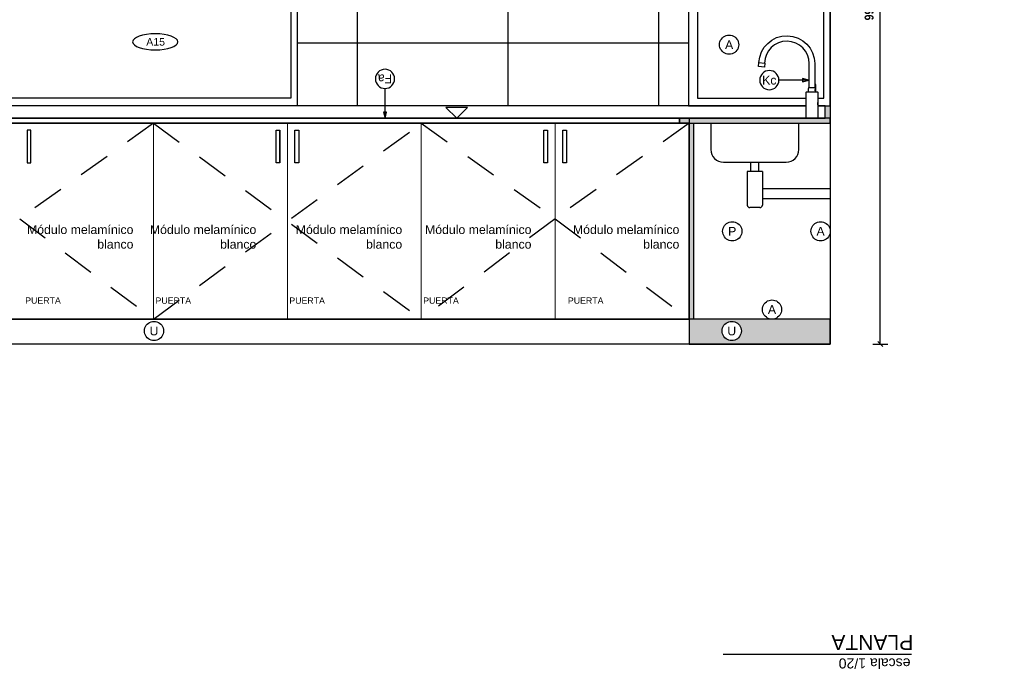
# Model space of a CAD drawing. Header units: millimetres. Extents: x -989 to -850, y -581 to -509.
# Tile 22 of 52: x -960 to -956.07, y -572.43 to -569.84. Entities that reach past the tile are written whole.
import ezdxf
from ezdxf.enums import TextEntityAlignment as Align

# ---------------------------------------------------------------- set-up
doc = ezdxf.new("R2010")
doc.units = ezdxf.units.MM
doc.header["$LTSCALE"] = 0.2
doc.set_wipeout_variables(frame=1)
doc.linetypes.add('HIDDEN2', pattern=[4.7625, 3.175, -1.5875])
for name, color, linetype in [('0A-ALBA-1', 1, 'Continuous'), ('A PROYECCION 2', 2, 'Continuous'), ('A SANITARIO', 5, 'Continuous'), ('A-ALBA-0', 253, 'Continuous'), ('A-ALBA-4', 6, 'Continuous'), ('A-ANNO-PLANI @ 20', 1, 'Continuous'), ('A-ANNO-SIMB @ 20', 2, 'Continuous'), ('A-ANNO-TEXT @ 20', 2, 'Continuous'), ('A-ANOT-COTA-ACUM', 1, 'Continuous'), ('A-ANOT-COTA-PARC', 1, 'Continuous'), ('A-ANOT-NIVL @ 20', 2, 'Continuous'), ('A-EQPM-FIJO', 1, 'Continuous'), ('AE-ALBA-1', 1, 'Continuous'), ('TEXTOS', 2, 'Continuous'), ('TXT COTA', 3, 'Continuous')]:
    doc.layers.add(name, color=color, linetype=linetype)
doc.styles.add('arial', font='arial.ttf')
doc.styles.add('BIS-ANOT', font='swiss.ttf')
doc.styles.add('BIS-COTA', font='swissb.ttf')
doc.styles.add('BIS-COTA-ACUM', font='swissi.ttf', dxfattribs={"oblique": 20})
doc.styles.add('E5-100', font='micross.ttf')
doc.dimstyles.new('BIS-COTA-ACUM', dxfattribs={"dimscale": 0.9, "dimtxt": 0.0016, "dimasz": 0.001, "dimexe": 0.0035, "dimexo": 0, "dimgap": 0.0005, "dimtad": 1, "dimdec": 1, "dimlfac": 100, "dimrnd": 1, "dimzin": 9, "dimdsep": 46, "dimtxsty": 'BIS-COTA-ACUM', "dimblk1": 'MARK1', "dimblk2": 'MARK2', "dimsah": 1, "dimcen": 0, "dimclrd": 1, "dimclre": 256, "dimclrt": 256, "dimaunit": 1, "dimadec": 0, "dimazin": 0, "dimtfac": 1, "dimtdec": 1, "dimtix": 1, "dimtmove": 2, "dimatfit": 3, "dimldrblk": 'MARK1', "dimfxl": 1, "dimtolj": 1, "dimarcsym": 1})
doc.dimstyles.new('BIS-COTA-PARC', dxfattribs={"dimscale": 0, "dimtxt": 0.0018, "dimasz": 0.001, "dimexe": 0.0015, "dimexo": 0, "dimgap": 0.0005, "dimtad": 1, "dimdec": 0, "dimlfac": 100, "dimzin": 9, "dimdsep": 46, "dimtxsty": 'BIS-COTA', "dimblk": 'OBLIQUE', "dimcen": 2.5, "dimclrd": 256, "dimclre": 251, "dimclrt": 2, "dimadec": 1, "dimazin": 2, "dimtfac": 1, "dimtdec": 0, "dimtix": 1, "dimtmove": 2, "dimatfit": 3, "dimldrblk": 'DOT', "dimfxl": 0.0015, "dimfxlon": 1, "dimtolj": 1, "dimtzin": 0, "dimarcsym": 0})

# ---------------------------------------------------------------- blocks, each defined once
blk = doc.blocks.new('CCA-PLANI1')
blk.add_wipeout([(0.225, 0), (0.2186, -0.0189), (0.2045, -0.0333), (0.1875, -0.0442), (0.1691, -0.0528), (0.15, -0.0596), (0.1305, -0.0652), (0.1108, -0.0696), (0.0908, -0.0732), (0.0708, -0.0759), (0.0506, -0.078), (0.0304, -0.0793), (0.0101, -0.0799), (-0.0101, -0.0799), (-0.0304, -0.0793), (-0.0506, -0.078), (-0.0708, -0.0759), (-0.0908, -0.0732), (-0.1108, -0.0696), (-0.1305, -0.0652), (-0.15, -0.0596), (-0.1691, -0.0528), (-0.1875, -0.0442), (-0.2045, -0.0333), (-0.2186, -0.0189), (-0.225, 0), (-0.2186, 0.0189), (-0.2045, 0.0333), (-0.1875, 0.0442), (-0.1691, 0.0528), (-0.15, 0.0596), (-0.1305, 0.0652), (-0.1108, 0.0696), (-0.0908, 0.0732), (-0.0708, 0.0759), (-0.0506, 0.078), (-0.0304, 0.0793), (-0.0101, 0.0799), (0.0101, 0.0799), (0.0304, 0.0793), (0.0506, 0.078), (0.0708, 0.0759), (0.0908, 0.0732), (0.1108, 0.0696), (0.1305, 0.0652), (0.15, 0.0596), (0.1691, 0.0528), (0.1875, 0.0442), (0.2045, 0.0333), (0.2186, 0.0189)])
blk.add_ellipse((0, 0), major_axis=(-0.225, 0), ratio=0.355556, start_param=-3.141592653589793, end_param=3.141592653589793)
at = {"color": 2, "style": 'E5-100'}
blk.add_attdef('TIPO', text='', height=0.075, rotation=360, dxfattribs=at).set_placement((0, 0), align=Align.MIDDLE_CENTER)
blk = doc.blocks.new('A-ANNO-NOM-2')
blk.add_wipeout([(0, -0.00191), (0.0003, -0.00189), (0.00059, -0.00182), (0.00087, -0.0017), (0.00112, -0.00155), (0.00135, -0.00135), (0.00155, -0.00112), (0.0017, -0.00087), (0.00182, -0.00059), (0.00189, -0.0003), (0.00191, 0), (0.00189, 0.0003), (0.00182, 0.00059), (0.0017, 0.00087), (0.00155, 0.00112), (0.00135, 0.00135), (0.00112, 0.00155), (0.00087, 0.0017), (0.00059, 0.00182), (0.0003, 0.00189), (0, 0.00191), (-0.0003, 0.00189), (-0.00059, 0.00182), (-0.00087, 0.0017), (-0.00112, 0.00155), (-0.00135, 0.00135), (-0.00155, 0.00112), (-0.0017, 0.00087), (-0.00182, 0.00059), (-0.00189, 0.0003), (-0.00191, 0), (-0.00189, -0.0003), (-0.00182, -0.00059), (-0.0017, -0.00087), (-0.00155, -0.00112), (-0.00135, -0.00135), (-0.00112, -0.00155), (-0.00087, -0.0017), (-0.00059, -0.00182), (-0.0003, -0.00189)])
blk.add_lwpolyline([(0, -0.00191), (0.0003, -0.00189), (0.00059, -0.00182), (0.00087, -0.0017), (0.00112, -0.00155), (0.00135, -0.00135), (0.00155, -0.00112), (0.0017, -0.00087), (0.00182, -0.00059), (0.00189, -0.0003), (0.00191, 0), (0.00189, 0.0003), (0.00182, 0.00059), (0.0017, 0.00087), (0.00155, 0.00112), (0.00135, 0.00135), (0.00112, 0.00155), (0.00087, 0.0017), (0.00059, 0.00182), (0.0003, 0.00189), (0, 0.00191), (-0.0003, 0.00189), (-0.00059, 0.00182), (-0.00087, 0.0017), (-0.00112, 0.00155), (-0.00135, 0.00135), (-0.00155, 0.00112), (-0.0017, 0.00087), (-0.00182, 0.00059), (-0.00189, 0.0003), (-0.00191, 0), (-0.00189, -0.0003), (-0.00182, -0.00059), (-0.0017, -0.00087), (-0.00155, -0.00112), (-0.00135, -0.00135), (-0.00112, -0.00155), (-0.00087, -0.0017), (-0.00059, -0.00182), (-0.0003, -0.00189)], close=True)
at = {"color": 1, "linetype": 'Continuous', "style": 'E5-100'}
blk.add_attdef('LETRA', text='', height=0.00175, dxfattribs=at).set_placement((0, 0), align=Align.MIDDLE_CENTER)
blk = doc.blocks.new('*U539')
blk.add_wipeout([(0, 0), (0.00215, -0.00215), (-0.00215, -0.00215)])
at = {"color": 0, "linetype": 'Continuous'}
blk.add_line((-0.0043, 0), (0.00215, 0), dxfattribs=at)
at = {"color": 0, "linetype": 'Continuous', "ltscale": 5}
blk.add_lwpolyline([(-0.00215, -0.00215), (0.00215, -0.00215), (0, 0), (-0.00215, -0.00215)], dxfattribs=at)
blk = doc.blocks.new('*D614')
at = {"layer": 'A-ANOT-COTA-ACUM', "lineweight": -2, "transparency": 16777216}
blk.add_line((-960.262, -569.9335), (-960.1598, -569.9335), dxfattribs=at)
at = {"layer": 'Defpoints', "color": 0, "transparency": 16777216}
for p in [(-960.262, -569.9335), (-960.2483, -569.9335), (-957.1447, -571.1325)]:
    blk.add_point(p, dxfattribs=at)
at = {"layer": 'A-ANOT-COTA-ACUM', "transparency": 16777216, "insert": (-960.1991, -569.9599), "char_height": 0.032, "attachment_point": 5, "rotation": 180, "style": 'BIS-COTA-ACUM'}
blk.add_mtext('\\A1;120', dxfattribs=at)
blk = doc.blocks.new('MARK1')
at = {"color": 0}
for p, q in [((1, 0), (-1, 0)), ((0, 1.5), (0, -1.5))]:
    blk.add_line(p, q, dxfattribs=at)
blk.add_lwpolyline([(0.5, 0.5), (-0.5, -0.5)], dxfattribs=at)
blk = doc.blocks.new('MARK2')
at = {"color": 0}
for p, q in [((1, 0), (-1, 0)), ((0, 1.5), (0, -1.5))]:
    blk.add_line(p, q, dxfattribs=at)
blk.add_lwpolyline([(0.5, 0.5), (-0.5, -0.5)], dxfattribs=at)
blk = doc.blocks.new('*D615')
at = {"layer": 'A-ANOT-COTA-ACUM', "lineweight": -2, "transparency": 16777216}
blk.add_line((-960.522, -569.9335), (-960.6303, -569.9335), dxfattribs=at)
at = {"layer": 'Defpoints', "color": 0, "transparency": 16777216}
for p in [(-960.5418, -569.9335), (-960.522, -569.9335), (-957.1447, -571.1325)]:
    blk.add_point(p, dxfattribs=at)
at = {"layer": 'A-ANOT-COTA-ACUM', "transparency": 16777216, "insert": (-960.591, -569.9599), "char_height": 0.032, "attachment_point": 5, "rotation": 180, "style": 'BIS-COTA-ACUM'}
blk.add_mtext('\\A1;120', dxfattribs=at)
blk = doc.blocks.new('*D616')
at = {"layer": 'A-ANOT-COTA-ACUM', "lineweight": -2, "transparency": 16777216}
for p, q in [((-961.7065, -569.9335), (-961.768, -569.8806)), ((-961.768, -569.8806), (-961.6395, -569.8806)), ((-961.7465, -569.9335), (-961.7065, -569.9335))]:
    blk.add_line(p, q, dxfattribs=at)
at = {"layer": 'Defpoints', "color": 0, "transparency": 16777216}
for p in [(-961.728, -569.8806), (-961.7465, -569.9335), (-956.7682, -571.1325)]:
    blk.add_point(p, dxfattribs=at)
at = {"layer": 'A-ANOT-COTA-ACUM', "transparency": 16777216, "insert": (-961.6787, -569.907), "char_height": 0.032, "attachment_point": 5, "rotation": 180, "style": 'BIS-COTA-ACUM'}
blk.add_mtext('\\A1;120', dxfattribs=at)
blk = doc.blocks.new('*D617')
at = {"layer": 'A-ANOT-COTA-ACUM', "lineweight": -2, "transparency": 16777216}
for p, q in [((-961.9304, -569.8806), (-962.0589, -569.8806)), ((-961.9965, -569.9335), (-961.9304, -569.8806)), ((-961.9565, -569.9335), (-961.9965, -569.9335))]:
    blk.add_line(p, q, dxfattribs=at)
at = {"layer": 'Defpoints', "color": 0, "transparency": 16777216}
for p in [(-961.9704, -569.8806), (-961.9565, -569.9335), (-956.7682, -571.1325)]:
    blk.add_point(p, dxfattribs=at)
at = {"layer": 'A-ANOT-COTA-ACUM', "transparency": 16777216, "insert": (-962.0196, -569.907), "char_height": 0.032, "attachment_point": 5, "rotation": 180, "style": 'BIS-COTA-ACUM'}
blk.add_mtext('\\A1;120', dxfattribs=at)
blk = doc.blocks.new('*U63')
blk.add_lwpolyline([(0, -0.00785), (-0.00031, -0.0066), (0.00031, -0.0066)], close=True)
blk.add_wipeout([(0, -0.00191), (0.0003, -0.00189), (0.00059, -0.00182), (0.00087, -0.0017), (0.00112, -0.00155), (0.00135, -0.00135), (0.00155, -0.00112), (0.0017, -0.00087), (0.00182, -0.00059), (0.00189, -0.0003), (0.00191, 0), (0.00189, 0.0003), (0.00182, 0.00059), (0.0017, 0.00087), (0.00155, 0.00112), (0.00135, 0.00135), (0.00112, 0.00155), (0.00087, 0.0017), (0.00059, 0.00182), (0.0003, 0.00189), (0, 0.00191), (-0.0003, 0.00189), (-0.00059, 0.00182), (-0.00087, 0.0017), (-0.00112, 0.00155), (-0.00135, 0.00135), (-0.00155, 0.00112), (-0.0017, 0.00087), (-0.00182, 0.00059), (-0.00189, 0.0003), (-0.00191, 0), (-0.00189, -0.0003), (-0.00182, -0.00059), (-0.0017, -0.00087), (-0.00155, -0.00112), (-0.00135, -0.00135), (-0.00112, -0.00155), (-0.00087, -0.0017), (-0.00059, -0.00182), (-0.0003, -0.00189)])
at = {"linetype": 'Continuous'}
blk.add_line((0, -0.00785), (0, -0.00191), dxfattribs=at)
blk.add_circle((0, 0), 0.00191)
at = {"color": 1, "linetype": 'Continuous', "style": 'E5-100'}
blk.add_attdef('LETRA', text='', height=0.00175, dxfattribs=at).set_placement((0, 0), align=Align.MIDDLE_CENTER)
blk = doc.blocks.new('A-ANNO-TIT')
blk.add_line((-0.0375, 0), (0, 0))
at = {"linetype": 'Continuous', "style": 'E5-100'}
blk.add_attdef('TITULO', text='', height=0.003, dxfattribs=at).set_placement((0, 0), align=Align.BOTTOM_RIGHT)
blk.add_attdef('ESCALA', text='', height=0.002, dxfattribs=at).set_placement((-0.00024, -0.00283), align=Align.RIGHT)
blk = doc.blocks.new('_Oblique')
at = {"layer": 'TXT COTA', "color": 0, "lineweight": -2}
blk.add_line((-0.5, -0.5), (0.5, 0.5), dxfattribs=at)
blk = doc.blocks.new('*D612')
at = {"layer": 'A-ANOT-COTA-PARC', "color": 251, "lineweight": -2, "transparency": 16777216}
for p, q in [((-956.5986, -568.4715), (-956.5386, -568.4715)), ((-956.5986, -571.1325), (-956.5386, -571.1325))]:
    blk.add_line(p, q, dxfattribs=at)
at = {"layer": 'A-ANOT-COTA-PARC', "lineweight": -2, "transparency": 16777216}
blk.add_line((-956.5686, -571.1325), (-956.5686, -568.4715), dxfattribs=at)
at = {"layer": 'Defpoints', "color": 0, "transparency": 16777216}
for p in [(-956.7682, -568.4715), (-956.5686, -568.4715), (-956.7682, -571.1325)]:
    blk.add_point(p, dxfattribs=at)
at = {"layer": 'A-ANOT-COTA-PARC', "lineweight": -2, "transparency": 16777216, "xscale": 0.02, "yscale": 0.02, "zscale": 0.02}
for p, rotation in [((-956.5686, -568.4715), 90), ((-956.5686, -571.1325), 270)]:
    blk.add_blockref('_Oblique', p, dxfattribs=dict(at, rotation=rotation))
at = {"layer": 'A-ANOT-COTA-PARC', "color": 2, "transparency": 16777216, "insert": (-956.6135, -569.802), "char_height": 0.036, "attachment_point": 5, "rotation": 270, "style": 'BIS-COTA'}
blk.add_mtext('\\A1;266', dxfattribs=at)
blk = doc.blocks.new('_Dot')
at = {"color": 0, "linetype": 'ByBlock', "lineweight": -2}
blk.add_line((-0.5, 0), (-1, 0), dxfattribs=at)
at = {"color": 0, "linetype": 'ByBlock', "const_width": 0.5}
blk.add_lwpolyline([(-0.25, 0, 1), (0.25, 0, 1)], format="xyb", close=True, dxfattribs=at)
blk = doc.blocks.new('BIS-GRIC1-CO')
blk.add_wipeout([(0.011, 0.123), (0.0114, 0.123), (0.0115, 0.123), (0.0117, 0.123), (0.0118, 0.123), (0.0119, 0.123), (0.012, 0.1229), (0.0121, 0.1229), (0.0122, 0.1228), (0.0123, 0.1227), (0.0124, 0.1227), (0.0125, 0.1226), (0.0126, 0.1225), (0.0127, 0.1224), (0.0127, 0.1223), (0.0128, 0.1222), (0.0128, 0.1221), (0.0131, 0.1204), (0.0133, 0.1186), (0.0134, 0.1169), (0.0135, 0.1152), (0.0135, 0.1135), (0.0134, 0.1118), (0.0133, 0.1101), (0.0134, 0.1088), (0.0135, 0.1075), (0.0135, 0.1063), (0.0135, 0.105), (0.022, 0.1047), (0.0221, 0.1047), (0.0222, 0.1047), (0.0223, 0.1047), (0.0224, 0.1046), (0.0225, 0.1046), (0.0226, 0.1045), (0.0226, 0.1045), (0.0227, 0.1044), (0.0228, 0.1043), (0.0228, 0.1043), (0.0229, 0.1042), (0.0229, 0.1041), (0.023, 0.104), (0.023, 0.1039), (0.023, 0.1038), (0.023, 0.1037), (0.023, 0.0629), (0.0232, 0.0618), (0.0233, 0.0607), (0.0234, 0.0597), (0.0235, 0.0586), (0.0235, 0.0575), (0.0234, 0.0564), (0.0233, 0.0554), (0.0232, 0.0543), (0.023, 0.0532), (0.023, 0), (-0.023, 0), (-0.023, 0.0532), (-0.0232, 0.0542), (-0.0233, 0.0553), (-0.0234, 0.0564), (-0.0235, 0.0575), (-0.0235, 0.0585), (-0.0234, 0.0596), (-0.0233, 0.0607), (-0.0232, 0.0618), (-0.023, 0.0628), (-0.023, 0.1037), (-0.023, 0.1038), (-0.023, 0.1039), (-0.023, 0.104), (-0.0229, 0.1041), (-0.0229, 0.1042), (-0.0228, 0.1043), (-0.0228, 0.1043), (-0.0227, 0.1044), (-0.0226, 0.1045), (-0.0226, 0.1045), (-0.0225, 0.1046), (-0.0224, 0.1046), (-0.0223, 0.1047), (-0.0222, 0.1047), (-0.0221, 0.1047), (-0.022, 0.1047), (-0.0136, 0.105), (-0.0145, 0.128), (-0.0145, 0.1289), (-0.0144, 0.1297), (-0.0143, 0.1305), (-0.0141, 0.1313), (-0.0139, 0.132), (-0.0136, 0.1328), (-0.0133, 0.1336), (-0.013, 0.1343), (-0.0125, 0.135), (-0.0121, 0.1356), (-0.0116, 0.1363), (-0.011, 0.1369), (-0.011, 0.2177), (-0.0101, 0.2315), (-0.0076, 0.245), (-0.0034, 0.2581), (0.0024, 0.2706), (0.0097, 0.2823), (0.0184, 0.293), (0.0284, 0.3025), (0.0394, 0.3107), (0.0514, 0.3175), (0.0642, 0.3228), (0.0775, 0.3264), (0.0911, 0.3284), (0.1049, 0.3286), (0.1186, 0.3272), (0.132, 0.3241), (0.1449, 0.3193), (0.1571, 0.313), (0.1685, 0.3052), (0.1788, 0.296), (0.1879, 0.2857), (0.1956, 0.2743), (0.2019, 0.262), (0.2066, 0.2491), (0.2097, 0.2356), (0.2111, 0.2219), (0.212, 0.222), (0.2134, 0.2061), (0.1895, 0.204), (0.1881, 0.2199), (0.1891, 0.22), (0.1882, 0.2311), (0.1858, 0.2419), (0.1821, 0.2524), (0.1772, 0.2623), (0.1711, 0.2716), (0.1638, 0.28), (0.1556, 0.2874), (0.1465, 0.2938), (0.1367, 0.299), (0.1263, 0.3029), (0.1155, 0.3055), (0.1045, 0.3067), (0.0934, 0.3066), (0.0824, 0.305), (0.0717, 0.3022), (0.0614, 0.298), (0.0517, 0.2926), (0.0428, 0.286), (0.0348, 0.2783), (0.0277, 0.2697), (0.0218, 0.2603), (0.0172, 0.2503), (0.0138, 0.2397), (0.0117, 0.2288), (0.011, 0.2177), (0.0112, 0.123)])
for p, q in [((0.2111, 0.2219), (0.1891, 0.22)), ((0.011, 0.123), (-0.0114, 0.123)), ((-0.011, 0.1369), (-0.011, 0.123)), ((0.0135, 0.105), (-0.0136, 0.105)), ((-0.023, 0.0532), (-0.023, 0.0628)), ((0.023, 0.0532), (0.023, 0.0629))]:
    blk.add_line(p, q)
blk.add_lwpolyline([(0.0112, 0.123), (0.011, 0.2177, -0.987285), (0.1891, 0.22), (0.1881, 0.2199), (0.1895, 0.204), (0.2134, 0.2061), (0.212, 0.222), (0.2111, 0.2219, 0.9807), (-0.011, 0.2177), (-0.011, 0.1369, 0.208358), (-0.0145, 0.128), (-0.0136, 0.105), (-0.022, 0.1047, 0.404276), (-0.023, 0.1037), (-0.023, 0.0628, 0.104505), (-0.023, 0.0532), (-0.023, 0), (0.023, 0), (0.023, 0.0532, 0.104194), (0.023, 0.0629), (0.023, 0.1037, 0.404073), (0.022, 0.1047, 0.00047), (0.0135, 0.105, 0.024223), (0.0133, 0.1101, 0.064983), (0.0128, 0.1221, 0.35869), (0.0114, 0.123), (0.011, 0.123)], format="xyb")
for centre, radius, start, end in [((0.0158, 0.1161), 0.0292, 168.2834, 182.4169), ((-0.0116, 0.1218), 0.00126, 82.4736, 166.3904), ((-0.127, 0.1113), 0.1137, 356.8488, 1.8325)]:
    blk.add_arc(centre, radius, start, end)
blk = doc.blocks.new('*U797')
blk.add_lwpolyline([(0.00785, 0), (0.0066, -0.00031), (0.0066, 0.00031)], close=True)
blk.add_wipeout([(0, -0.00191), (0.0003, -0.00189), (0.00059, -0.00182), (0.00087, -0.0017), (0.00112, -0.00155), (0.00135, -0.00135), (0.00155, -0.00112), (0.0017, -0.00087), (0.00182, -0.00059), (0.00189, -0.0003), (0.00191, 0), (0.00189, 0.0003), (0.00182, 0.00059), (0.0017, 0.00087), (0.00155, 0.00112), (0.00135, 0.00135), (0.00112, 0.00155), (0.00087, 0.0017), (0.00059, 0.00182), (0.0003, 0.00189), (0, 0.00191), (-0.0003, 0.00189), (-0.00059, 0.00182), (-0.00087, 0.0017), (-0.00112, 0.00155), (-0.00135, 0.00135), (-0.00155, 0.00112), (-0.0017, 0.00087), (-0.00182, 0.00059), (-0.00189, 0.0003), (-0.00191, 0), (-0.00189, -0.0003), (-0.00182, -0.00059), (-0.0017, -0.00087), (-0.00155, -0.00112), (-0.00135, -0.00135), (-0.00112, -0.00155), (-0.00087, -0.0017), (-0.00059, -0.00182), (-0.0003, -0.00189)])
at = {"linetype": 'Continuous'}
blk.add_line((0.00785, 0), (0.00191, 0), dxfattribs=at)
blk.add_circle((0, 0), 0.00191)
at = {"color": 1, "linetype": 'Continuous', "style": 'E5-100'}
blk.add_attdef('LETRA', text='', height=0.00175, dxfattribs=at).set_placement((0, 0), align=Align.MIDDLE_CENTER)

msp = doc.modelspace()

# ---------------------------------------------------------------- hatches: boundary and pattern name
h = msp.add_hatch(color=252)
h.dxf.hatch_style = 1
h.paths.add_polyline_path([(-956.7681, -570.2335), (-956.7881, -570.2335), (-956.7881, -570.1835), (-956.7681, -570.1835)])
h = msp.add_hatch(color=252)
h.dxf.hatch_style = 1
h.paths.add_polyline_path([(-957.3682, -570.2535), (-956.7681, -570.2535), (-956.7681, -570.2335), (-957.3682, -570.2335)])
h = msp.add_hatch(color=252)
h.dxf.hatch_style = 1
h.paths.add_polyline_path([(-957.3302, -570.2535), (-957.3122, -570.2535), (-957.3122, -571.0335), (-957.3302, -571.0335)])
h = msp.add_hatch(color=251)
h.dxf.hatch_style = 1
h.paths.add_polyline_path([(-956.7861, -571.0335), (-956.7682, -571.0335), (-956.7682, -571.1335), (-957.3302, -571.1335), (-957.3302, -571.0335)])
at = {"layer": 'A-ALBA-0'}
h = msp.add_hatch(dxfattribs=at)
h.set_pattern_fill('_USER', color=256, scale=0.3, angle=180, pattern_type=0)
h.set_pattern_definition([(180, (-963.50636, -569.6335), (-7e-14, -0.3), [])])
h.paths.add_polyline_path([(-958.8909, -570.1835), (-958.8909, -569.6335), (-957.3326, -569.6335), (-957.3326, -570.1835)])
h = msp.add_hatch(dxfattribs=at)
h.set_pattern_fill('_USER', color=256, scale=0.6, angle=90, pattern_type=0)
h.set_pattern_definition([(90, (-964.05084, -569.6335), (-0.6, 1e-13), [])])
h.paths.add_polyline_path([(-958.8909, -570.1835), (-958.8909, -569.6335), (-957.3326, -569.6335), (-957.3326, -570.1835)])

# ---------------------------------------------------------------- linework, layer by layer
at = {"layer": '0A-ALBA-1', "color": 1}
for p, q in [((-957.0843, -570.4456, -0.0005), (-957.0843, -570.4085, -0.0005)), ((-957.052, -570.4456, -0.0005), (-957.052, -570.4085, -0.0005)), ((-957.0381, -570.4456, -0.0005), (-957.0981, -570.4456, -0.0005)), ((-957.0981, -570.4456, -0.0005), (-957.0981, -570.5795, -0.0005)), ((-957.0381, -570.4456, -0.0005), (-957.0381, -570.5795, -0.0005)), ((-957.0381, -570.5135, -0.0005), (-956.7682, -570.5135, -0.0005)), ((-957.0381, -570.5535, -0.0005), (-956.7682, -570.5535, -0.0005)), ((-957.0481, -570.5895, -0.0005), (-957.0881, -570.5895, -0.0005))]:
    msp.add_line(p, q, dxfattribs=at)
at = {"layer": '0A-ALBA-1', "color": 1, "elevation": -0.0005}
msp.add_lwpolyline([(-957.2431, -570.2535), (-957.2431, -570.3585, 0.414214), (-957.1931, -570.4085), (-956.9431, -570.4085, 0.414214), (-956.8931, -570.3585), (-956.8931, -570.2535)], format="xyb", dxfattribs=at)
at = {"layer": '0A-ALBA-1', "color": 1}
for centre, start, end in [((-957.0881, -570.5795, -0.0005), 180, 270), ((-957.0481, -570.5795, -0.0005), 270, 360)]:
    msp.add_arc(centre, 0.01, start, end, dxfattribs=at)
at = {"layer": 'A PROYECCION 2', "linetype": 'Continuous', "lineweight": 13}
for p, q in [((-958.9292, -571.0335), (-958.9292, -570.2535)), ((-958.3962, -571.0335), (-958.3962, -570.2535)), ((-957.8632, -571.0335), (-957.8632, -570.2535))]:
    msp.add_line(p, q, dxfattribs=at)
msp.add_lwpolyline([(-957.3302, -570.2535), (-960.5282, -570.2535)], dxfattribs=at)
at = {"layer": 'A SANITARIO', "linetype": 'ByBlock'}
msp.add_line((-958.9592, -570.4106, 0), (-958.9592, -570.2806, 0), dxfattribs=at)
for points in [[(-959.9652, -570.2811), (-959.9652, -570.4111), (-959.9502, -570.4111), (-959.9502, -570.2811)], [(-958.9592, -570.2811), (-958.9592, -570.4111), (-958.9742, -570.4111), (-958.9742, -570.2811)], [(-958.8842, -570.2811), (-958.8842, -570.4111), (-958.8992, -570.4111), (-958.8992, -570.2811)], [(-957.8932, -570.2811), (-957.8932, -570.4111), (-957.9082, -570.4111), (-957.9082, -570.2811)], [(-957.8182, -570.2811), (-957.8182, -570.4111), (-957.8332, -570.4111), (-957.8332, -570.2811)]]:
    msp.add_lwpolyline(points, close=True, dxfattribs=at)
at = {"layer": 'A-ALBA-0', "extrusion": (1.27349e-16, 0.000518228, 1), "elevation": -0.283}
for points in [[(-958.8909, -569.6334), (-958.8909, -570.1834), (-960.1922, -570.1834), (-960.1922, -569.6334)], [(-960.1622, -570.1534), (-960.1622, -569.6634), (-958.9157, -569.6634), (-958.9157, -570.1534)]]:
    msp.add_lwpolyline(points, close=True, dxfattribs=at)
at = {"layer": 'A-ALBA-0', "linetype": 'HIDDEN2', "ltscale": 0.2}
for points in [[(-958.3962, -570.2535), (-957.8632, -570.6335), (-958.3962, -571.0335)], [(-957.3302, -570.2535), (-957.8632, -570.6335), (-957.3302, -571.0335)]]:
    msp.add_lwpolyline(points, dxfattribs=at)
at = {"layer": 'A-ALBA-4'}
for points in [[(-963.8682, -568.4715), (-956.7682, -568.4715), (-956.7682, -571.1335), (-963.8682, -571.1335)], [(-957.3302, -571.1335), (-956.7682, -571.1335), (-956.7682, -571.0335), (-957.3302, -571.0335)]]:
    msp.add_lwpolyline(points, close=True, dxfattribs=at)
at = {"layer": 'A-ALBA-4', "elevation": -0.0005}
for points in [[(-956.7681, -570.2335), (-956.7881, -570.2335), (-956.7881, -570.1835), (-956.7681, -570.1835)], [(-957.3682, -570.2535), (-956.7681, -570.2535), (-956.7681, -570.2335), (-957.3682, -570.2335)], [(-957.3302, -570.2535), (-957.3122, -570.2535), (-957.3122, -571.0335), (-957.3302, -571.0335)]]:
    msp.add_lwpolyline(points, close=True, dxfattribs=at)
at = {"layer": 'A-ALBA-4', "color": 1}
for points in [[(-960.5282, -570.2335), (-957.3302, -570.2335)], [(-957.3302, -570.2535), (-960.5282, -570.2535)]]:
    msp.add_lwpolyline(points, dxfattribs=at)
msp.add_lwpolyline([(-960.5282, -570.2335), (-957.3302, -570.2335), (-957.3302, -571.0335), (-960.5282, -571.0335)], close=True, dxfattribs=at)
at = {"layer": 'AE-ALBA-1'}
for points in [[(-956.7881, -570.2335), (-956.7881, -570.1835), (-960.5282, -570.1835), (-960.5282, -570.2335)], [(-957.3682, -570.2535), (-957.3682, -570.2335), (-960.5282, -570.2335), (-960.5282, -570.2535)], [(-960.4782, -571.1335), (-960.4782, -571.0335), (-957.3302, -571.0335), (-957.3302, -571.1335)]]:
    msp.add_lwpolyline(points, close=True, dxfattribs=at)

# ---------------------------------------------------------------- block references
at = {"layer": 'A-ANNO-TEXT @ 20', "linetype": 'Continuous'}
ref = msp.add_blockref('A-ANNO-TIT', (-956.4438, -572.3679), dxfattribs=dict(at, xscale=20, yscale=20, zscale=20))
ref.add_attrib('TITULO', 'PLANTA', dxfattribs={"layer": '0', "linetype": 'Continuous', "height": 0.06, "rotation": 180, "style": 'E5-100'}).set_placement((-956.7633, -572.2727), align=Align.BOTTOM_RIGHT)
ref.add_attrib('ESCALA', 'escala 1/20', dxfattribs={"layer": '0', "linetype": 'Continuous', "height": 0.04, "rotation": 180, "style": 'E5-100'}).set_placement((-956.7342, -572.3845), align=Align.RIGHT)

# ---------------------------------------------------------------- texts
at = {"layer": 'TEXTOS', "attachment_point": 9, "style": 'arial'}
for s, width, insert, char_height in [('\\A1;Módulo melamínico blanco', 0.502726, (-959.5422, -570.7532, 0.0005), 0.035), ('\\A1;Módulo melamínico blanco', 0.502726, (-959.053, -570.7532, 0.0005), 0.035), ('\\A1;Módulo melamínico blanco', 0.502726, (-958.4721, -570.7532, 0.0005), 0.035), ('\\A1;Módulo melamínico blanco', 0.502726, (-957.9574, -570.7532, 0.0005), 0.035), ('\\A1;Módulo melamínico blanco', 0.502726, (-957.3685, -570.7532, 0.0005), 0.035), ('\\A1;PUERTA', 0.646215, (-959.8315, -570.9721), 0.025), ('\\A1;PUERTA', 0.646215, (-959.3128, -570.9725, 0), 0.025), ('\\A1;PUERTA', 0.646215, (-958.7799, -570.9725, 0), 0.025), ('\\A1;PUERTA', 0.646215, (-958.2468, -570.9725, 0), 0.025), ('\\A1;PUERTA', 0.646215, (-957.6707, -570.9725), 0.025)]:
    msp.add_mtext_dynamic_manual_height_columns(s, width=width, gutter_width=12.5, heights=[0], dxfattribs=dict(at, insert=insert, char_height=char_height))

# ---------------------------------------------------------------- next in the draw order: block references
at = {"layer": 'A-ANNO-PLANI @ 20'}
ref = msp.add_blockref('CCA-PLANI1', (-959.4555, -569.9292), dxfattribs=dict(at, xscale=-0.400175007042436, yscale=0.400175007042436, zscale=0.400175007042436, rotation=359.999999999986))
ref.add_attrib('TIPO', 'A15', dxfattribs={"layer": '0', "color": 2, "height": 0.03001, "rotation": 360, "style": 'E5-100'}).set_placement((-959.4539, -569.9292), align=Align.MIDDLE_CENTER)
at = {"layer": 'A-ANNO-SIMB @ 20', "linetype": 'Continuous'}
ref = msp.add_blockref('A-ANNO-NOM-2', (-957.1704, -569.9405), dxfattribs=dict(at, xscale=-20, yscale=20, zscale=20, rotation=359.999999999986))
ref.add_attrib('LETRA', 'A', dxfattribs={"layer": '0', "color": 1, "linetype": 'Continuous', "height": 0.035, "rotation": 360, "style": 'BIS-ANOT'}).set_placement((-957.1704, -569.9405), align=Align.MIDDLE_CENTER)
at = {"layer": 'A-ANOT-NIVL @ 20', "xscale": 20, "yscale": 20, "zscale": 20, "rotation": 179.999999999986}
msp.add_blockref('*U539', (-958.2548, -570.2335), dxfattribs=at)

# ---------------------------------------------------------------- next in the draw order: linework, layer by layer
at = {"layer": 'A-ALBA-0', "elevation": -0.0005}
for points in [[(-956.7681, -570.1835), (-956.7681, -569.6335), (-957.3326, -569.6335), (-957.3326, -570.1835)], [(-957.2966, -570.1535), (-956.793, -570.1535), (-956.793, -569.6635), (-957.2966, -569.6635)]]:
    msp.add_lwpolyline(points, close=True, dxfattribs=at)

# ---------------------------------------------------------------- next in the draw order: dimensions: what is measured, and where the dimension line sits
at = {"layer": 'A-ANOT-COTA-ACUM'}
for feature_location, offset, origin, picture, middle in [((-961.9565, -569.9335), (-0.0139, 0.0529), (-956.7682, -571.1325), '*D617', (-962.0196, -569.907)), ((-961.7465, -569.9335), (0.0185, 0.0529), (-956.7682, -571.1325), '*D616', (-961.6787, -569.907)), ((-960.522, -569.9335), (-0.0198, 0), (-957.1447, -571.1325), '*D615', (-960.591, -569.9599)), ((-960.262, -569.9335), (0.0136, 0), (-957.1447, -571.1325), '*D614', (-960.1991, -569.9599))]:
    dim = msp.add_ordinate_dim(feature_location=feature_location, offset=offset, dtype=0, origin=origin, dimstyle='BIS-COTA-ACUM', override={"dimscale": 0, "dimtix": 1, "dimtofl": 1, "dimtmove": 2, "dimatfit": 3}, dxfattribs=at)
    dim.commit()
    dim.dimension.update_dxf_attribs({"geometry": picture, "text_midpoint": middle})

# ---------------------------------------------------------------- next in the draw order: block references
at = {"layer": 'A-ANNO-SIMB @ 20', "linetype": 'Continuous'}
ref = msp.add_blockref('*U63', (-958.5406, -570.0766), dxfattribs=dict(at, xscale=-20, yscale=20, zscale=20, rotation=359.999999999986))
ref.add_attrib('LETRA', 'Fa', dxfattribs={"layer": '0', "color": 1, "linetype": 'Continuous', "height": 0.035, "rotation": 180, "style": 'E5-100'}).set_placement((-958.5406, -570.0766), align=Align.MIDDLE_CENTER)
ref = msp.add_blockref('A-ANNO-NOM-2', (-957.1581, -570.6836), dxfattribs=dict(at, xscale=-20, yscale=20, zscale=20, rotation=359.999999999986))
ref.add_attrib('LETRA', 'P', dxfattribs={"layer": '0', "color": 1, "linetype": 'Continuous', "height": 0.035, "rotation": 360, "style": 'BIS-ANOT'}).set_placement((-957.1581, -570.6836), align=Align.MIDDLE_CENTER)
ref = msp.add_blockref('A-ANNO-NOM-2', (-956.8064, -570.6836), dxfattribs=dict(at, xscale=-20, yscale=20, zscale=20, rotation=359.999999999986))
ref.add_attrib('LETRA', 'A', dxfattribs={"layer": '0', "color": 1, "linetype": 'Continuous', "height": 0.035, "rotation": 360, "style": 'BIS-ANOT'}).set_placement((-956.8064, -570.6836), align=Align.MIDDLE_CENTER)
ref = msp.add_blockref('A-ANNO-NOM-2', (-956.9998, -570.9952), dxfattribs=dict(at, xscale=-20, yscale=20, zscale=20, rotation=359.999999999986))
ref.add_attrib('LETRA', 'A', dxfattribs={"layer": '0', "color": 1, "linetype": 'Continuous', "height": 0.035, "rotation": 360, "style": 'BIS-ANOT'}).set_placement((-956.9998, -570.9952), align=Align.MIDDLE_CENTER)
at = {"layer": 'A-ANNO-SIMB @ 20', "linetype": 'Continuous', "extrusion": (-0.000855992, 0.000855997, 0.999999)}
ref = msp.add_blockref('A-ANNO-NOM-2', (-959.46, -571.081, 0.3324), dxfattribs=dict(at, xscale=-20, yscale=20.00000000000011, zscale=20.00000000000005, rotation=359.999999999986))
ref.add_attrib('LETRA', 'U', dxfattribs={"layer": '0', "color": 1, "linetype": 'Continuous', "extrusion": (-0.000855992, 0.000855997, 0.999999), "height": 0.035, "rotation": 360, "style": 'BIS-ANOT'}).set_placement((-959.46, -571.081, 0.3324), align=Align.MIDDLE_CENTER)
ref = msp.add_blockref('A-ANNO-NOM-2', (-957.1596, -571.081, 0.3305), dxfattribs=dict(at, xscale=-20, yscale=20.00000000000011, zscale=20.00000000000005, rotation=359.999999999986))
ref.add_attrib('LETRA', 'U', dxfattribs={"layer": '0', "color": 1, "linetype": 'Continuous', "extrusion": (-0.000855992, 0.000855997, 0.999999), "height": 0.035, "rotation": 360, "style": 'BIS-ANOT'}).set_placement((-957.1597, -571.081, 0.3305), align=Align.MIDDLE_CENTER)
at = {"layer": 'A-EQPM-FIJO', "xscale": -1, "rotation": 359.999999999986}
msp.add_blockref('BIS-GRIC1-CO', (-956.8406, -570.2335, -0.0005), dxfattribs=at)

# ---------------------------------------------------------------- next in the draw order: linework, layer by layer
at = {"layer": 'A PROYECCION 2', "linetype": 'Continuous', "lineweight": 13}
msp.add_line((-959.4622, -571.0335), (-959.4622, -570.2535), dxfattribs=at)
msp.add_lwpolyline([(-957.3302, -570.2335), (-960.5282, -570.2335)], dxfattribs=at)
at = {"layer": 'A-ALBA-0', "linetype": 'HIDDEN2', "ltscale": 0.2}
for p, q in [((-959.4622, -570.2535), (-958.3962, -571.0335)), ((-959.4622, -571.0335), (-958.3962, -570.2535))]:
    msp.add_line(p, q, dxfattribs=at)
msp.add_lwpolyline([(-959.4622, -570.2535), (-959.9952, -570.6335), (-959.4622, -571.0335)], dxfattribs=at)

# ---------------------------------------------------------------- next in the draw order: block references
at = {"layer": 'A-ANNO-SIMB @ 20', "linetype": 'Continuous'}
ref = msp.add_blockref('*U797', (-957.0104, -570.0817), dxfattribs=dict(at, xscale=-20, yscale=20, zscale=20, rotation=180))
ref.add_attrib('LETRA', 'Kc', dxfattribs={"layer": '0', "color": 1, "linetype": 'Continuous', "height": 0.035, "rotation": 360, "style": 'E5-100'}).set_placement((-957.0104, -570.0817), align=Align.MIDDLE_CENTER)

# ---------------------------------------------------------------- next in the draw order: dimensions: what is measured, and where the dimension line sits
at = {"layer": 'A-ANOT-COTA-PARC'}
dim = msp.add_linear_dim(base=(-956.5686, -568.4715), p1=(-956.7682, -571.1325), p2=(-956.7682, -568.4715), angle=270, dimstyle='BIS-COTA-PARC', dxfattribs=at)
dim.commit()
dim.dimension.update_dxf_attribs({"geometry": '*D612', "text_midpoint": (-956.6135, -569.802), "dimtype": 160, "text_rotation": 270})

doc.saveas('drawing.dxf')
